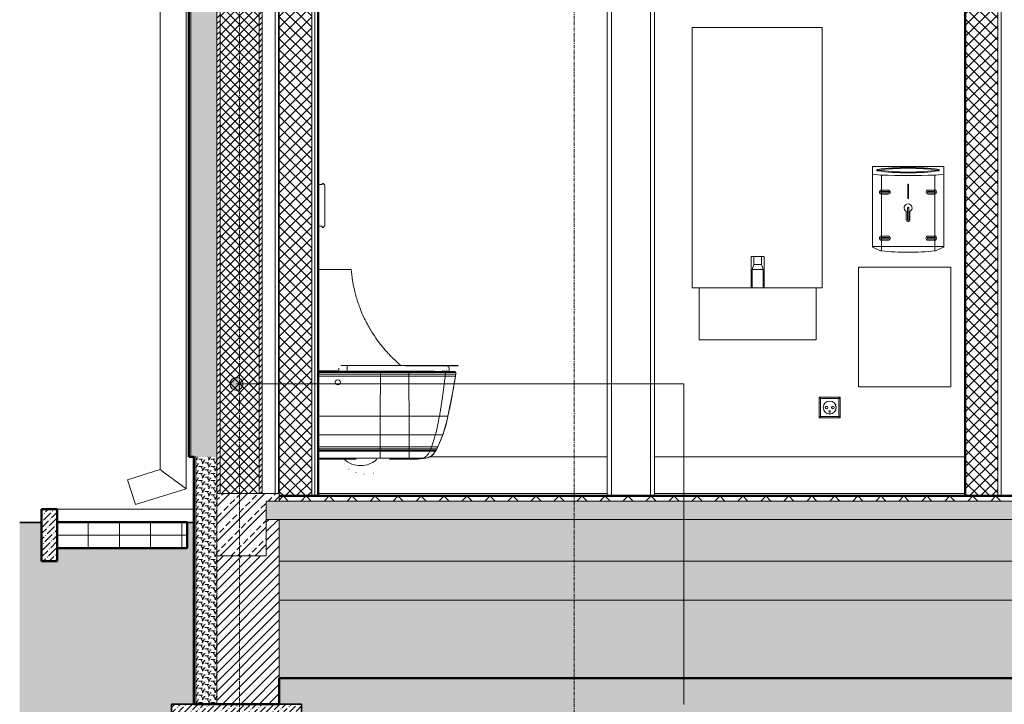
# Model space of a CAD drawing. Header units: millimetres. Extents: x -37728 to 44100, y 631619 to 691915.
# Tile 168 of 256: x -35843 to -32057, y 684327 to 686958. Entities that reach past the tile are written whole.
import ezdxf

# ---------------------------------------------------------------- set-up
doc = ezdxf.new("R2010")
doc.units = ezdxf.units.MM
doc.linetypes.add('Linia siatki', pattern=[2.2225, 1.27, -0.3175, 0.3175, -0.3175])
doc.layers.add('_XREF', color=7, linetype='Continuous')
for name, color, linetype, lineweight in [('A-ANNO-IDEN', 252, 'Continuous', 5), ('A-DOOR', 252, 'Continuous', 5), ('A-FLOR', 252, 'Continuous', 5), ('A-FLOR-MCUT', 252, 'Continuous', 5), ('A-FLOR-PATT', 252, 'Continuous', 5), ('A-GENM', 252, 'Continuous', 5), ('A-WALL', 252, 'Continuous', 35), ('A-WALL-PATT', 252, 'Continuous', 35), ('C-TOPO', 252, 'Continuous', 5), ('E-ELEC-FIXT', 252, 'Continuous', 5), ('I-FURN', 252, 'Continuous', 5), ('P-PIPE', 252, 'Continuous', 5), ('P-SANR-FIXT', 252, 'Continuous', 5), ('S-FNDN', 252, 'Continuous', 5), ('S-GRID', 252, 'Continuous', 5)]:
    doc.layers.add(name, color=color, linetype=linetype, lineweight=lineweight)
pattern_1 = [(0, (-605.9514, 3277.6592), (2.381, 1.375), [1.587, -3.175]), (120, (-605.9514, 3277.6592), (-2.381285, 1.3745065), [1.588, -3.175]), (60, (-605.9514, 3277.6592), (-0.000285, 2.7495065), [0, -3.175, 1.587, 0])]
pattern_2 = [(45, (-605.9514, 3277.6592), (-1.06066, 1.06066), [])]
pattern_3 = [(45, (-605.9514, 3277.6592), (-1.767767, 1.767767), []), (135, (-605.9514, 3277.6592), (-1.767767, -1.767767), [])]
pattern_4 = [(45, (-605.9514, 3277.6592), (0.841457, 3.0872282), [3.969, -0.79375, 0.16764, -0.62611])]
pattern_5 = [(45, (-605.9514, 3277.6592), (-2.12132, 2.12132), []), (135, (-605.9514, 3277.6592), (-2.12132, -2.12132), [])]

# ---------------------------------------------------------------- blocks, each defined once
blk = doc.blocks.new('Gniazdko - pojedyncze - Pojedyncza-8825553-Przekrój')
at = {"layer": 'E-ELEC-FIXT', "color": 252}
for p, q in [((65750.53, 48), (65758.53, 48)), ((65750.53, 48), (65751.03, 47.5)), ((65750.53, 40), (65750.53, 48)), ((65758.03, 47.5), (65751.03, 47.5)), ((65751.03, 47.5), (65751.03, 40.5)), ((65758.03, 47.5), (65758.53, 48)), ((65758.03, 40.5), (65758.03, 47.5)), ((65758.53, 48), (65758.53, 40)), ((65750.53, 40), (65751.03, 40.5)), ((65758.53, 40), (65750.53, 40)), ((65751.03, 40.5), (65758.03, 40.5)), ((65758.53, 40), (65758.03, 40.5))]:
    blk.add_line(p, q, dxfattribs=at)
for centre, radius in [((65754.53, 44), 2.5), ((65754.53, 44), 2.48), ((65753.35, 44), 0.5), ((65753.35, 44), 0.473), ((65754.53, 42.47), 0.291), ((65755.76, 44), 0.5), ((65755.76, 44), 0.473)]:
    blk.add_circle(centre, radius, dxfattribs=at)
blk = doc.blocks.new('Drz Drzwi pełne x1 ___regulowane - Dd - W - łazienkowe - 87_6 x 203_7 _80 x 200_-9243152-Przekrój')
at = {"layer": 'A-DOOR', "color": 252}
for p, q in [((65669.01, 219.7), (65669.01, 10)), ((65670.61, 219.7), (65669.01, 219.7)), ((65670.61, 10), (65670.61, 219.7)), ((65685.61, 219.7), (65685.61, 10)), ((65687.21, 219.7), (65685.61, 219.7)), ((65687.21, 10), (65687.21, 219.7)), ((65685.61, 212.2), (65670.61, 212.2)), ((65669.01, 10), (65670.61, 10)), ((65685.61, 10), (65687.21, 10))]:
    blk.add_line(p, q, dxfattribs=at)
blk = doc.blocks.new('ARu Rura spustowa okrągła ___FK_04_0 - Na ziemię _φ10_-9230879-Przekrój')
at = {"layer": 'P-PIPE', "color": 252}
for p, q in [((65467.76, 316.69), (65467.76, 274.6)), ((65468.67, 316.69), (65467.76, 316.69)), ((65477.76, 316.69), (65468.87, 316.69)), ((65477.76, 316.13), (65477.76, 316.69)), ((65477.76, 278.75), (65477.76, 315.68)), ((65503.06, 253.45), (65477.76, 278.75)), ((65467.76, 274.6), (65497.06, 245.31)), ((65497.06, 245.31), (65497.06, 20.14)), ((65507.06, 231.32), (65507.06, 234.07)), ((65507.06, 12.79), (65507.06, 220.25)), ((65497.06, 20.14), (65484.57, 16.24)), ((65484.57, 16.24), (65487.55, 6.69)), ((65487.55, 6.69), (65507.06, 12.79))]:
    blk.add_line(p, q, dxfattribs=at)
for points, knots in [([(65467.76, 274.6), (65467.76, 274.61), (65467.88, 274.65), (65468.38, 274.86), (65469.19, 275.19), (65470.06, 275.56), (65470.84, 275.88), (65471.47, 276.14), (65472.11, 276.4), (65472.76, 276.68), (65473.42, 276.95), (65474.06, 277.21), (65474.68, 277.47), (65475.47, 277.8), (65476.34, 278.16), (65477.14, 278.49), (65477.65, 278.7), (65477.76, 278.75), (65477.76, 278.75)], [0, 0, 0, 0, 0.083333, 0.166667, 0.25, 0.333333, 0.375, 0.416667, 0.458333, 0.5, 0.541667, 0.583333, 0.625, 0.666667, 0.75, 0.833333, 0.916667, 1, 1, 1, 1]), ([(65497.06, 245.31), (65497.06, 245.31), (65497.18, 245.35), (65497.68, 245.56), (65498.49, 245.9), (65499.36, 246.26), (65500.14, 246.58), (65500.76, 246.84), (65501.41, 247.11), (65502.06, 247.38), (65502.62, 247.61), (65502.95, 247.74), (65503.07, 247.79)], [0, 0, 0, 0, 0.0833333, 0.1666667, 0.25, 0.3333333, 0.375, 0.4166667, 0.4583333, 0.5, 0.5416667, 0.5643951, 0.5643951, 0.5643951, 0.5643951]), ([(65497.06, 20.14), (65497.06, 20.14), (65497.18, 20.06), (65497.6, 19.75), (65498.08, 19.39), (65498.52, 19.07), (65499.01, 18.71), (65499.56, 18.31), (65500.14, 17.88), (65500.76, 17.42), (65501.41, 16.95), (65501.95, 16.55), (65502.39, 16.23), (65502.82, 15.91), (65503.25, 15.59), (65503.67, 15.29), (65504.08, 14.98), (65504.57, 14.62), (65505.11, 14.22), (65505.61, 13.86), (65506.04, 13.54), (65506.53, 13.18), (65506.95, 12.87), (65507.06, 12.79), (65507.06, 12.79)], [0, 0, 0, 0, 0.083333, 0.166667, 0.208333, 0.25, 0.291667, 0.333333, 0.375, 0.416667, 0.458333, 0.5, 0.520833, 0.541667, 0.583333, 0.604167, 0.625, 0.666667, 0.708333, 0.75, 0.791667, 0.833333, 0.916667, 1, 1, 1, 1])]:
    blk.add_open_spline(points, degree=3, knots=knots, dxfattribs=at)
blk = doc.blocks.new('Mediclinics_Steel paper towel CZ folds dispenser_DT2106x - DT2106C-9027484-Przekrój')
at = {"layer": 'A-GENM', "color": 252}
for p, q in [((65770.93, 105.76), (65770.93, 136.53)), ((65771.01, 136.69), (65798.36, 136.69)), ((65798.43, 105.76), (65798.43, 136.53)), ((65774.08, 133.35), (65771.05, 133.72)), ((65772.67, 135.1), (65772.67, 135.39)), ((65774.4, 133.32), (65774.4, 104.21)), ((65794.97, 133.32), (65794.97, 104.21)), ((65798.32, 133.72), (65795.28, 133.35)), ((65796.67, 135.1), (65796.67, 135.39)), ((65784.53, 124.48), (65784.53, 129.68)), ((65784.83, 129.68), (65784.83, 124.48)), ((65774.43, 127.57), (65777.03, 127.57)), ((65777.03, 127.04), (65774.43, 127.04)), ((65774.43, 126.54), (65777.03, 126.54)), ((65777.03, 126.01), (65774.43, 126.01)), ((65792.33, 127.57), (65794.93, 127.57)), ((65794.93, 127.04), (65792.33, 127.04)), ((65792.33, 126.54), (65794.93, 126.54)), ((65794.93, 126.01), (65792.33, 126.01)), ((65783.98, 116.13), (65783.98, 119.38)), ((65784.43, 120.73), (65784.43, 116.13)), ((65784.93, 116.13), (65784.93, 120.73)), ((65785.38, 119.38), (65785.38, 116.13)), ((65774.43, 109.87), (65777.03, 109.87)), ((65792.33, 109.87), (65794.93, 109.87)), ((65777.03, 109.34), (65774.43, 109.34)), ((65774.43, 108.84), (65777.03, 108.84)), ((65777.03, 108.31), (65774.43, 108.31)), ((65794.93, 109.34), (65792.33, 109.34)), ((65792.33, 108.84), (65794.93, 108.84)), ((65794.93, 108.31), (65792.33, 108.31)), ((65798.43, 105.86), (65770.93, 105.86)), ((65774.1, 104.29), (65771.04, 105.61)), ((65795.27, 104.29), (65798.33, 105.61))]:
    blk.add_line(p, q, dxfattribs=at)
for centre, radius, start, end in [((65771.13, 136.53), 0.193, 126.3422, 180), ((65798.24, 136.53), 0.193, 0, 53.6578), ((65784.68, 129.68), 0.15, 0, 180), ((65774.43, 126.79), 0.78, 90, 270), ((65774.43, 126.79), 0.25, 90, 270), ((65777.03, 126.79), 0.78, 270, 90), ((65777.03, 126.79), 0.25, 270, 90), ((65792.33, 126.79), 0.78, 90, 270), ((65792.33, 126.79), 0.25, 90, 270), ((65794.93, 126.79), 0.78, 270, 90), ((65794.93, 126.79), 0.25, 270, 90), ((65784.68, 120.73), 1.52, 297.4211, 242.5789), ((65784.68, 124.48), 0.15, 180, 0), ((65784.68, 120.73), 0.25, 0, 180), ((65784.68, 116.13), 0.7, 180, 0), ((65784.68, 116.13), 0.25, 180, 0), ((65774.43, 109.09), 0.78, 90, 270), ((65777.03, 109.09), 0.78, 270, 90), ((65792.33, 109.09), 0.78, 90, 270), ((65794.93, 109.09), 0.78, 270, 90), ((65774.43, 109.09), 0.25, 90, 270), ((65777.03, 109.09), 0.25, 270, 90), ((65792.33, 109.09), 0.25, 90, 270), ((65794.93, 109.09), 0.25, 270, 90), ((65771.11, 105.77), 0.18, 184.3506, 246.7069), ((65774.5, 105.21), 1, 246.249, 264.0756), ((65784.63, 202.83), 99.14, 264.0756, 270.0317), ((65784.74, 202.83), 99.14, 269.9683, 275.9242), ((65784.74, 202.83), 99.14, 269.9683, 275.9162), ((65794.87, 105.21), 1, 275.053, 293.751), ((65798.26, 105.77), 0.18, 293.2931, 355.6494)]:
    blk.add_arc(centre, radius, start, end, dxfattribs=at)
for centre, major_axis, start_param, end_param in [((65784.06, 130.5), (22.31, 0), 1.543125, 2.093468), ((65785.29, 130.5), (22.31, 0), 1.048125, 1.598468), ((65771.14, 133.76), (0.208, 0), 3.141592, 4.262019), ((65773.17, 135.39), (0.5, 0), 2.108357, 4.174828), ((65773.17, 135.1), (0.5, 0), 3.141593, 4.174828), ((65784.06, 140.28), (22.31, 0), 4.189717, 4.740061), ((65784.06, 139.99), (22.31, 0), 4.189717, 4.740061), ((65784.06, 130.21), (22.23, 0), 1.543025, 2.079309), ((65774.5, 133.57), (0.973, 0), 4.270391, 4.611062), ((65784.69, 165.11), (123.26, 0), 4.628821, 4.795707), ((65785.29, 130.21), (22.23, 0), 1.062295, 1.598567), ((65785.29, 140.28), (22.31, 0), 4.684717, 5.235061), ((65785.29, 139.99), (22.31, 0), 4.684717, 5.235061), ((65794.87, 133.57), (0.973, 0), 4.795707, 5.152229), ((65796.17, 135.39), (0.5, 0), 5.24995, 7.316421), ((65796.17, 135.1), (0.5, 0), 5.24995, 6.283185), ((65798.23, 133.76), (-0.208, 0), 2.044867, 3.150243)]:
    blk.add_ellipse(centre, major_axis=major_axis, ratio=0.258819, start_param=start_param, end_param=end_param, dxfattribs=at)
blk = doc.blocks.new('PRD_AR_WstBns_RodanWasteBin_RODX605_605S_607 - RODX605-8269103-Przekrój')
at = {"layer": 'I-FURN', "color": 252}
for p, q in [((65765.64, 97.77), (65765.64, 52)), ((65800.91, 98), (65765.86, 98)), ((65801.14, 52), (65801.14, 97.77)), ((65765.64, 52), (65765.86, 52)), ((65765.86, 52), (65800.91, 52)), ((65800.91, 52), (65801.14, 52))]:
    blk.add_line(p, q, dxfattribs=at)
for points in [[(65765.64, 97.77), (65765.64, 97.79), (65765.64, 97.82), (65765.65, 97.86), (65765.67, 97.89), (65765.69, 97.92), (65765.7, 97.93)], [(65765.7, 97.93), (65765.72, 97.92), (65765.74, 97.89), (65765.78, 97.86), (65765.82, 97.82), (65765.84, 97.79), (65765.86, 97.77)], [(65800.91, 97.77), (65800.93, 97.79), (65800.96, 97.82), (65801, 97.86), (65801.03, 97.89), (65801.06, 97.92), (65801.07, 97.93)], [(65801.07, 97.93), (65801.09, 97.92), (65801.11, 97.89), (65801.12, 97.86), (65801.13, 97.82), (65801.14, 97.79), (65801.14, 97.77)]]:
    blk.add_open_spline(points, degree=3, knots=[0, 0, 0, 0, 0.333333, 0.5, 0.666667, 1, 1, 1, 1], dxfattribs=at)
for points in [[(65765.86, 98), (65765.84, 98), (65765.8, 97.99), (65765.75, 97.97), (65765.72, 97.95), (65765.7, 97.93)], [(65801.07, 97.93), (65801.06, 97.95), (65801.03, 97.97), (65800.97, 97.99), (65800.93, 98), (65800.91, 98)]]:
    blk.add_open_spline(points, degree=3, dxfattribs=at)
blk = doc.blocks.new('OHy Szereg Ustęp ___FK_04_0 - Ustęp-9271751-Przekrój')
at = {"layer": 'P-SANR-FIXT', "color": 252}
for p, q in [((65559.36, 129.66), (65557.86, 129.66)), ((65559.36, 130.16), (65559.36, 129.66)), ((65560.36, 114.16), (65560.36, 129.16)), ((65557.86, 113.66), (65559.36, 113.66)), ((65559.36, 113.66), (65559.36, 113.16)), ((65560.38, 116.77), (65560.36, 116.77)), ((65560.36, 114.37), (65560.38, 114.37)), ((65560.38, 114.37), (65560.38, 116.77)), ((65560.38, 114.37), (65560.38, 116.77)), ((65557.86, 58.16), (65565.81, 58.16)), ((65581.75, 57.91), (65557.86, 57.91)), ((65557.86, 57.4), (65581.75, 57.4)), ((65557.86, 56.86), (65581.75, 56.86)), ((65565.81, 59.12), (65565.81, 57.95)), ((65569.04, 57.95), (65566.3, 57.95)), ((65566.63, 60.1), (65566.63, 60.05)), ((65566.71, 60.1), (65566.63, 60.1)), ((65569.09, 60.1), (65566.63, 60.1)), ((65566.63, 60.05), (65566.71, 60.07)), ((65569.04, 57.95), (65569.04, 59.12)), ((65569.04, 57.95), (65590.12, 57.95)), ((65569.09, 60.1), (65594.55, 60.1)), ((65590.12, 60.1), (65569.09, 60.1)), ((65592.75, 57.91), (65581.75, 57.91)), ((65581.75, 56.86), (65581.75, 57.4)), ((65581.75, 57.4), (65592.75, 57.4)), ((65581.75, 56.02), (65581.75, 56.86)), ((65581.75, 56.86), (65592.75, 56.86)), ((65602.4, 57.95), (65590.12, 57.95)), ((65594.55, 60), (65591.38, 60)), ((65592.75, 57.91), (65606.33, 57.91)), ((65606.78, 57.4), (65592.75, 57.4)), ((65592.75, 56.86), (65592.75, 57.4)), ((65606.78, 56.86), (65592.75, 56.86)), ((65611.61, 60.1), (65594.55, 60.1)), ((65594.55, 60), (65611.61, 60)), ((65610.15, 57.91), (65605.47, 58.07)), ((65606.33, 57.91), (65610.15, 57.91)), ((65610.73, 57.4), (65606.78, 57.4)), ((65606.78, 56.86), (65606.78, 57.4)), ((65610.73, 56.86), (65606.78, 56.86)), ((65607.08, 60.1), (65607.18, 60.1)), ((65607.43, 59.95), (65607.52, 59.85)), ((65608.16, 57.96), (65608.16, 59.12)), ((65610.6, 56.02), (65610.73, 56.86)), ((65610.73, 56.86), (65610.73, 57.4)), ((65610.73, 56.86), (65610.73, 57.4)), ((65611.61, 60), (65611.61, 60.1)), ((65557.86, 56.02), (65581.75, 56.02)), ((65564.37, 54.02), (65564.37, 53.71)), ((65566.37, 53.71), (65566.37, 54.02)), ((65581.75, 56.02), (65592.75, 56.02)), ((65606.68, 56.02), (65592.75, 56.02)), ((65610.6, 56.02), (65606.68, 56.02)), ((65557.86, 40.66), (65581.74, 40.66)), ((65581.74, 38.81), (65581.74, 40.66)), ((65581.74, 40.66), (65592.78, 40.66)), ((65604.46, 40.66), (65592.78, 40.66)), ((65607.74, 40.66), (65604.46, 40.66)), ((65607.33, 38.81), (65605.75, 33.57)), ((65607.33, 38.81), (65607.74, 40.66)), ((65557.86, 33.57), (65581.73, 33.57)), ((65581.73, 33.57), (65592.8, 33.57)), ((65602.92, 33.57), (65592.8, 33.57)), ((65605.75, 33.57), (65602.92, 33.57)), ((65605.75, 33.57), (65603.83, 28.92)), ((65557.86, 28.92), (65581.73, 28.92)), ((65557.86, 28.17), (65581.73, 28.17)), ((65557.86, 27.57), (65581.72, 27.57)), ((65557.86, 27.21), (65581.72, 27.21)), ((65581.72, 27.57), (65581.73, 28.17)), ((65581.72, 27.21), (65581.72, 27.57)), ((65581.72, 27.57), (65592.83, 27.57)), ((65581.72, 27.21), (65592.83, 27.21)), ((65581.73, 28.92), (65592.82, 28.92)), ((65581.73, 28.17), (65581.73, 28.92)), ((65581.73, 28.17), (65592.82, 28.17)), ((65601.42, 28.92), (65592.82, 28.92)), ((65601.13, 28.17), (65592.82, 28.17)), ((65600.9, 27.57), (65592.83, 27.57)), ((65600.73, 27.21), (65592.83, 27.21)), ((65602.94, 27.21), (65600.73, 27.21)), ((65603.15, 27.57), (65600.9, 27.57)), ((65603.45, 28.17), (65601.13, 28.17)), ((65603.82, 28.92), (65601.42, 28.92)), ((65602.94, 27.21), (65603.15, 27.57)), ((65603.15, 27.57), (65603.45, 28.17)), ((65603.45, 28.17), (65603.83, 28.92)), ((65557.86, 24.49), (65581.71, 24.49)), ((65572.45, 24.16), (65557.86, 24.16)), ((65572.45, 24.16), (65557.86, 24.16)), ((65581.71, 24.49), (65592.89, 24.49)), ((65592.96, 24.16), (65585.22, 24.16)), ((65592.96, 24.16), (65585.22, 24.16)), ((65597.83, 24.49), (65592.89, 24.49)), ((65592.96, 24.16), (65594.33, 24.16)), ((65592.96, 24.16), (65594.33, 24.16)), ((65594.33, 24.16), (65595.4, 24.16)), ((65594.33, 24.16), (65595.4, 24.16)), ((65595.4, 24.16), (65596.08, 24.16)), ((65595.4, 24.16), (65595.91, 24.16)), ((65595.91, 24.16), (65596.08, 24.16)), ((65599.2, 24.49), (65596.08, 24.16)), ((65599.2, 24.49), (65596.08, 24.16)), ((65599.2, 24.49), (65597.83, 24.49)), ((65600.18, 24.76), (65599.2, 24.49))]:
    blk.add_line(p, q, dxfattribs=at)
at = {"layer": 'P-SANR-FIXT', "color": 252, "flags": 128}
for points in [[(65569.09, 60.1), (65567.76, 60.1), (65566.93, 60.1), (65566.86, 60.1)], [(65592.52, 60.1), (65590.63, 60.1), (65590.12, 60.1)], [(65592.75, 56.02), (65592.75, 56.44), (65592.75, 56.86)], [(65606.68, 56.02), (65606.73, 56.44), (65606.78, 56.86)], [(65607.39, 60), (65607.96, 59.71), (65608.16, 59.12)], [(65610.15, 57.91), (65610.38, 57.81), (65610.54, 57.7), (65610.65, 57.57), (65610.72, 57.42), (65610.73, 57.4)], [(65610.6, 56.02), (65610.66, 56.44), (65610.73, 56.85)], [(65610.6, 56.02), (65609.53, 49.54), (65607.74, 40.66)], [(65592.78, 38.81), (65592.78, 39.73), (65592.78, 40.66)], [(65604.14, 38.81), (65604.3, 39.73), (65604.46, 40.66)], [(65607.33, 38.81), (65607.53, 39.73), (65607.74, 40.66)], [(65592.82, 28.17), (65592.82, 28.54), (65592.82, 28.92)], [(65592.83, 27.57), (65592.83, 27.87), (65592.82, 28.17)], [(65592.83, 27.21), (65592.83, 27.39), (65592.83, 27.57)], [(65602.94, 27.21), (65601.63, 25.6), (65599.8, 24.63), (65599.2, 24.49)], [(65600.73, 27.21), (65600.81, 27.39), (65600.9, 27.57)], [(65600.9, 27.57), (65601.01, 27.87), (65601.13, 28.17)], [(65601.13, 28.17), (65601.28, 28.54), (65601.42, 28.92)], [(65602.94, 27.21), (65603.04, 27.39), (65603.15, 27.57)], [(65603.15, 27.57), (65603.3, 27.87), (65603.45, 28.17)], [(65603.45, 28.17), (65603.64, 28.54), (65603.82, 28.92)]]:
    blk.add_lwpolyline(points, dxfattribs=at)
at = {"layer": 'P-SANR-FIXT', "color": 252}
for centre, start, end in [((65559.36, 129.16), 0, 90), ((65559.36, 114.16), 270, 0)]:
    blk.add_arc(centre, 1, start, end, dxfattribs=at)
for start_param, end_param in [(0, 3.141593), (3.141593, 6.283185)]:
    blk.add_ellipse((65565.37, 53.71), major_axis=(1, 0), ratio=0.984808, start_param=start_param, end_param=end_param, dxfattribs=at)
for points, knots in [([(65569.04, 59.12), (65569.04, 59.23), (65569.04, 59.45), (65569.05, 59.78), (65569.06, 59.99), (65569.07, 60.06), (65569.08, 60.08)], [-1, -1, -1, -1, -0.7857143, -0.5714286, -0.2857143, -0.1428571, -0.1428571, -0.1428571, -0.1428571]), ([(65581.75, 57.4), (65581.75, 57.49), (65581.75, 57.64), (65581.75, 57.81), (65581.75, 57.88), (65581.75, 57.91)], [0, 0, 0, 0, 0.285714, 0.571429, 1, 1, 1, 1]), ([(65581.74, 40.66), (65581.74, 41.3), (65581.74, 42.79), (65581.74, 46.33), (65581.75, 50.3), (65581.75, 53.86), (65581.75, 55.37), (65581.75, 56.02)], [0, 0, 0, 0, 0.166667, 0.333333, 0.666667, 0.833333, 1, 1, 1, 1]), ([(65592.78, 40.66), (65592.78, 41.02), (65592.77, 41.79), (65592.77, 43.05), (65592.77, 44.17), (65592.77, 45.07), (65592.77, 45.75), (65592.77, 46.43), (65592.76, 47.29), (65592.76, 48.34), (65592.76, 49.39), (65592.76, 50.26), (65592.76, 50.93), (65592.76, 51.61), (65592.76, 52.51), (65592.75, 53.62), (65592.75, 54.89), (65592.75, 55.66), (65592.75, 56.02)], [-1, -1, -1, -1, -0.916667, -0.833333, -0.75, -0.708333, -0.666667, -0.625, -0.583333, -0.5, -0.416667, -0.375, -0.333333, -0.291667, -0.25, -0.166667, -0.083333, 0, 0, 0, 0]), ([(65604.46, 40.66), (65604.53, 41.02), (65604.66, 41.79), (65604.87, 43.05), (65605.05, 44.17), (65605.19, 45.07), (65605.3, 45.75), (65605.4, 46.43), (65605.53, 47.29), (65605.68, 48.34), (65605.83, 49.39), (65605.95, 50.26), (65606.04, 50.93), (65606.13, 51.61), (65606.25, 52.51), (65606.4, 53.62), (65606.55, 54.89), (65606.64, 55.66), (65606.68, 56.02)], [-1, -1, -1, -1, -0.916667, -0.833333, -0.75, -0.708333, -0.666667, -0.625, -0.583333, -0.5, -0.416667, -0.375, -0.333333, -0.291667, -0.25, -0.166667, -0.083333, 0, 0, 0, 0]), ([(65607.74, 40.66), (65607.82, 41.02), (65608, 41.79), (65608.27, 43.05), (65608.5, 44.17), (65608.68, 45.07), (65608.81, 45.75), (65608.94, 46.43), (65609.11, 47.29), (65609.31, 48.34), (65609.5, 49.39), (65609.65, 50.26), (65609.77, 50.93), (65609.89, 51.61), (65610.05, 52.51), (65610.23, 53.62), (65610.43, 54.89), (65610.55, 55.66), (65610.6, 56.02)], [-1, -1, -1, -1, -0.916667, -0.833333, -0.75, -0.708333, -0.666667, -0.625, -0.583333, -0.5, -0.416667, -0.375, -0.333333, -0.291667, -0.25, -0.166667, -0.083333, 0, 0, 0, 0]), ([(65580.46, 24.17), (65579.74, 23.51), (65578.06, 22.4), (65574.96, 21.5), (65571.54, 21.77), (65569.18, 22.99), (65568.13, 23.92), (65567.93, 24.12)], [0.2299944, 0.2299944, 0.2299944, 0.2299944, 0.3333333, 0.4444444, 0.5833333, 0.7222222, 0.7576721, 0.7576721, 0.7576721, 0.7576721]), ([(65579.14, 18.74), (65579.11, 18.73), (65579.07, 18.72), (65579.02, 18.71), (65579, 18.71)], [0.361870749, 0.361870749, 0.361870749, 0.361870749, 0.363636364, 0.365477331, 0.365477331, 0.365477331, 0.365477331])]:
    blk.add_open_spline(points, degree=3, knots=knots, dxfattribs=at)
for points in [[(65592.75, 57.4), (65592.75, 57.47), (65592.75, 57.59), (65592.75, 57.74), (65592.75, 57.84), (65592.75, 57.89), (65592.75, 57.91)], [(65606.78, 57.4), (65606.77, 57.47), (65606.72, 57.59), (65606.62, 57.74), (65606.48, 57.84), (65606.38, 57.89), (65606.33, 57.91)], [(65610.73, 57.4), (65610.71, 57.47), (65610.65, 57.59), (65610.51, 57.74), (65610.34, 57.84), (65610.21, 57.89), (65610.15, 57.91)], [(65581.73, 33.57), (65581.73, 34.42), (65581.74, 36.15), (65581.74, 37.91), (65581.74, 38.81)], [(65592.8, 33.57), (65592.79, 34.42), (65592.79, 36.15), (65592.78, 37.91), (65592.78, 38.81)], [(65602.92, 33.57), (65603.17, 34.42), (65603.63, 36.15), (65603.99, 37.91), (65604.14, 38.81)], [(65605.75, 33.57), (65606.07, 34.42), (65606.67, 36.15), (65607.13, 37.91), (65607.33, 38.81)], [(65581.73, 28.92), (65581.73, 29.67), (65581.73, 31.21), (65581.73, 32.78), (65581.73, 33.57)], [(65592.82, 28.92), (65592.81, 29.67), (65592.81, 31.21), (65592.8, 32.77), (65592.8, 33.57)], [(65601.42, 28.92), (65601.7, 29.67), (65602.24, 31.21), (65602.7, 32.78), (65602.92, 33.57)], [(65603.82, 28.92), (65604.19, 29.67), (65604.87, 31.21), (65605.47, 32.78), (65605.75, 33.57)], [(65581.71, 24.49), (65581.71, 24.56), (65581.71, 24.79), (65581.72, 25.38), (65581.72, 26.19), (65581.72, 26.85), (65581.72, 27.21)], [(65592.89, 24.49), (65592.88, 24.56), (65592.87, 24.79), (65592.85, 25.38), (65592.84, 26.19), (65592.83, 26.85), (65592.83, 27.21)], [(65597.83, 24.49), (65598.14, 24.56), (65598.73, 24.79), (65599.55, 25.38), (65600.24, 26.19), (65600.59, 26.85), (65600.73, 27.21)], [(65599.2, 24.49), (65599.99, 24.63), (65601.49, 25.27), (65602.56, 26.5), (65602.94, 27.21)], [(65592.96, 24.16), (65592.95, 24.17), (65592.92, 24.22), (65592.9, 24.38), (65592.89, 24.49)], [(65595.4, 24.16), (65595.81, 24.17), (65596.63, 24.23), (65597.44, 24.39), (65597.83, 24.49)], [(65596.08, 24.16), (65596.14, 24.16), (65596.21, 24.17), (65596.27, 24.17)], [(65569.74, 20.27), (65569.72, 20.28), (65569.7, 20.3), (65569.69, 20.31)], [(65572.43, 18.97), (65572.39, 18.99), (65572.35, 19), (65572.31, 19.01)], [(65575.55, 18.4), (65575.52, 18.4), (65575.48, 18.4), (65575.45, 18.41)]]:
    blk.add_open_spline(points, degree=3, dxfattribs=at)
blk = doc.blocks.new('ZZZ OHy Pisuar ___FK_04_0 - przykład-5707103-Przekrój')
at = {"layer": 'P-SANR-FIXT', "color": 252}
blk.add_line((65570.57, 97), (65557.86, 97), dxfattribs=at)
for points in [[(65571.36, 91.2), (65571.26, 91.75), (65571.07, 92.8), (65570.87, 94.21), (65570.72, 95.39), (65570.63, 96.3), (65570.58, 96.87), (65570.57, 97), (65570.57, 97)], [(65582.67, 67.19), (65582.81, 67.02), (65582.95, 66.86), (65583.09, 66.69)], [(65583.09, 66.69), (65582.95, 66.86), (65582.81, 67.02), (65582.67, 67.19)]]:
    blk.add_open_spline(points, degree=3, dxfattribs=at)
for points, knots in [([(65582.83, 67), (65582.45, 67.46), (65581.69, 68.4), (65580.18, 70.41), (65578.13, 73.47), (65575.79, 77.71), (65573.75, 82.44), (65572.51, 86.3), (65571.77, 89.2), (65571.49, 90.55), (65571.36, 91.2)], [-1, -1, -1, -1, -0.931818, -0.863636, -0.727273, -0.545455, -0.363636, -0.181818, -0.090909, 0, 0, 0, 0]), ([(65589.65, 60.17), (65589.69, 60.14), (65589.69, 60.14), (65589.13, 60.6), (65587.89, 61.7), (65586.55, 62.97), (65585.41, 64.11), (65584.15, 65.46), (65583.28, 66.46), (65582.83, 67)], [-0.5294118, -0.5294118, -0.5294118, -0.5294118, -0.4705882, -0.3529412, -0.2352941, -0.1764706, -0.1176471, -0.0588235, 0, 0, 0, 0])]:
    blk.add_open_spline(points, degree=3, knots=knots, dxfattribs=at)
blk = doc.blocks.new('OHy Szereg Umywalka ___FK_04_0 - _45 x 30_-9272457-Przekrój')
at = {"layer": 'P-SANR-FIXT', "color": 252}
for p, q in [((65724.36, 90), (65724.36, 102)), ((65724.36, 102), (65725.41, 102)), ((65725.41, 99), (65724.71, 97)), ((65725.41, 102), (65725.41, 99)), ((65728.31, 102), (65725.41, 102)), ((65728.31, 99), (65725.41, 99)), ((65728.31, 99), (65728.31, 102)), ((65728.31, 102), (65729.36, 102)), ((65729.01, 97), (65728.31, 99)), ((65729.36, 102), (65729.36, 90)), ((65724.71, 97), (65724.71, 90)), ((65729.01, 97), (65724.71, 97)), ((65729.01, 90), (65729.01, 97)), ((65726.86, 90), (65704.36, 90)), ((65704.36, 70), (65704.36, 90)), ((65749.36, 90), (65726.86, 90)), ((65749.36, 90), (65749.36, 70)), ((65704.36, 70), (65726.86, 70)), ((65726.86, 70), (65749.36, 70))]:
    blk.add_line(p, q, dxfattribs=at)
blk = doc.blocks.new('MEBLE lustro łazienka wtopione - MEBLE lustro łazienka wtopione-8946309-Przekrój')
at = {"layer": 'I-FURN', "color": 252}
for p, q in [((65701.61, 190), (65751.61, 190)), ((65701.61, 90), (65701.61, 190)), ((65751.61, 90), (65751.61, 190)), ((65704.36, 90), (65701.61, 90)), ((65751.61, 90), (65749.36, 90))]:
    blk.add_line(p, q, dxfattribs=at)
blk = doc.blocks.new('A$C4e31ac75')
at = {"layer": 'A-ANNO-IDEN'}
h = blk.add_hatch(color=256, dxfattribs=at)
edge = h.paths.add_edge_path()
edge.add_arc((-1086.55, 3027.71), 2.5, 0, 360)
at = {"layer": 'A-FLOR-PATT', "lineweight": 5}
h = blk.add_hatch(dxfattribs=at)
h.set_pattern_fill('FP_12', color=256, style=0, pattern_type=2)
h.set_pattern_definition([(45, (-605.9514, 3277.659), (-4.41942, 4.41942), []), (135, (-605.9514, 3277.659), (-4.41942, -4.41942), [])])
h.paths.add_polyline_path([(-1070.15, 2982.66), (-634.75, 2982.66), (-634.75, 2984.66), (-1070.15, 2984.66)])
h.paths.add_polyline_path([(-534.21, 2982.66), (-315.75, 2982.66), (-315.75, 2984.66), (-327.14, 2984.66), (-327.14, 2984.51), (-331.69, 2984.56), (-331.71, 2984.66), (-365.69, 2984.66), (-365.69, 2984.51), (-370.24, 2984.51), (-370.27, 2984.66), (-622.25, 2984.66), (-622.25, 2982.66), (-597.78, 2982.66)])
h = blk.add_hatch(dxfattribs=at)
h.set_pattern_fill('FP_13', color=256, style=0, pattern_type=2)
h.set_pattern_definition(pattern_4)
h.paths.add_polyline_path([(-1075.1, 2975.66), (-309.75, 2975.66), (-309.75, 2982.66), (-1075.1, 2982.66), (-1075.1, 2980.46)])
h = blk.add_hatch(dxfattribs=at)
h.set_pattern_fill('FP_16', color=256, style=0, pattern_type=2)
h.set_pattern_definition([(0, (-605.951, 3277.659), (0, 12), []), (90, (-605.951, 3277.659), (-12, 7e-16), [])])
h.paths.add_polyline_path([(-279.92, 2964.66), (-231.75, 2964.66), (-231.75, 2974.66), (-280.95, 2974.66), (-280.95, 2964.66)])
h.paths.add_polyline_path([(-1138.15, 2964.66), (-1105.5, 2964.66), (-1105.5, 2974.66), (-1155.5, 2974.66), (-1155.5, 2964.66)])
h = blk.add_hatch(dxfattribs=at)
h.set_pattern_fill('FP_8', color=256, style=0, pattern_type=2)
h.set_pattern_definition(pattern_1)
h.paths.add_polyline_path([(-343.49, 2959.66), (-315.75, 2959.66), (-315.75, 2975.66), (-1070.15, 2975.66), (-1070.15, 2959.66), (-375.28, 2959.66)])
h = blk.add_hatch(dxfattribs=at)
h.set_pattern_fill('FP_13', color=256, style=0, pattern_type=2)
h.set_pattern_definition(pattern_4)
h.paths.add_polyline_path([(-1042.79, 2944.66), (-315.75, 2944.66), (-315.75, 2959.66), (-1070.15, 2959.66), (-1070.15, 2944.66)])
h = blk.add_hatch(dxfattribs=at)
h.set_pattern_fill('FP_11', color=256, style=0, pattern_type=2)
h.set_pattern_definition([(50, (-605.9514, 3277.659), (9.10909, -0.79658), [0.9525, -10.477]), (355, (-605.951, 3277.659), (-1.76211, 9.55293), [0.762, -8.382]), (100.451, (-605.192, 3277.593), (7.34759, 8.75607), [0.8095, -8.905]), (46.184, (-605.951, 3280.199), (13.55348, -2.10193), [1.429, -15.716]), (96.636, (-604.822, 3280.024), (11.86985, 12.37158), [1.214, -13.357]), (351.184, (-605.951, 3280.199), (11.87023, 12.3709), [1.143, -12.573]), (21, (-604.6814, 3279.564), (7.58081, -5.11288), [0.9525, -10.478]), (326, (-604.681, 3279.564), (3.09017, 9.20947), [0.762, -8.382]), (71.451, (-604.049, 3279.138), (10.67137, 4.09605), [0.8095, -8.905]), (37.5, (-605.9514, 3277.659), (0.154318, 4.227553), [0.16764, -8.113, 0.16764, -8.341, -8.414]), (37.5, (-605.9514, 3277.659), (0.154318, 4.227553), [-16.789, 0.16764, -8.246]), (7.5, (-605.9514, 3277.659), (3.340787, 5.008912), [0.16764, -4.684, 0.16764, -7.922, -3.207]), (7.5, (-605.9514, 3277.659), (3.340787, 5.008912), [-12.941, 0.16764, -3.039]), (327.5, (-608.7834, 3277.659), (6.77975, -0.286649), [0.16764, -3.007, 0.16764, -9.738, -13.144]), (327.5, (-608.7834, 3277.659), (6.77975, -0.286649), [-13.081, 0.16764, -12.977]), (317.5, (-610.0534, 3277.659), (7.40663, 1.2711), [0.16764, -3.96, 0.16764, -6.411, -9.335]), (317.5, (-610.0534, 3277.659), (7.40663, 1.2711), [-10.706, 0.16764, -9.167])])
h.paths.add_polyline_path([(-407.06, 2914.66), (-315.75, 2914.66), (-315.75, 2944.66), (-1070.15, 2944.66), (-1070.15, 2914.66), (-534.21, 2914.66)])
at = {"layer": 'A-WALL-PATT', "lineweight": 5}
h = blk.add_hatch(dxfattribs=at)
h.set_pattern_fill('FP_9', color=256, style=0, pattern_type=2)
h.set_pattern_definition(pattern_2)
h.paths.add_polyline_path([(-1076.65, 2999.66), (-1076.65, 3298), (-1077.9, 3297.28), (-1077.9, 2999.66)])
h = blk.add_hatch(dxfattribs=at)
h.set_pattern_fill('FP_10', color=256, style=0, pattern_type=2)
h.set_pattern_definition(pattern_3)
h.paths.add_polyline_path([(-1077.9, 2999.66), (-1077.9, 3297.28), (-1092.9, 3288.62), (-1092.9, 2999.66)])
h = blk.add_hatch(dxfattribs=at)
h.set_pattern_fill('FP_8', color=256, style=0, pattern_type=2)
h.set_pattern_definition(pattern_1)
h.paths.add_polyline_path([(-1102.15, 2999.66), (-1094.15, 2999.66), (-1094.15, 3287.89), (-1104.15, 3282.12), (-1104.15, 2999.66), (-1102.95, 2999.66)])
h = blk.add_hatch(dxfattribs=at)
h.set_pattern_fill('FP_9', color=256, style=0, pattern_type=2)
h.set_pattern_definition(pattern_2)
h.paths.add_polyline_path([(-1092.9, 2999.66), (-1092.9, 3288.62), (-1094.15, 3287.89), (-1094.15, 2999.66)])
h = blk.add_hatch(dxfattribs=at)
h.set_pattern_fill('FP_15', color=256, style=0, pattern_type=2)
h.set_pattern_definition(pattern_5)
h.paths.add_polyline_path([(-1057.65, 2984.66), (-1057.65, 3289.66), (-1070.15, 3289.66), (-1070.15, 2984.66), (-1058.68, 2984.66)])
h = blk.add_hatch(dxfattribs=at)
h.set_pattern_fill('FP_15', color=256, style=0, pattern_type=2)
h.set_pattern_definition(pattern_5)
h.paths.add_polyline_path([(-793.83, 2984.66), (-793.83, 3289.66), (-806.33, 3289.66), (-806.33, 2984.66)])
h = blk.add_hatch(dxfattribs=at)
h.set_pattern_fill('FP_8', color=256, style=0, pattern_type=2)
h.set_pattern_definition(pattern_1)
h.paths.add_polyline_path([(-1094.15, 2985.66), (-1094.15, 2999.66), (-1102.15, 2999.66), (-1102.15, 2985.66)])
h = blk.add_hatch(dxfattribs=at)
h.set_pattern_fill('FP_9', color=256, style=0, pattern_type=2)
h.set_pattern_definition(pattern_2)
h.paths.add_polyline_path([(-1094.15, 2985.66), (-1092.9, 2985.66), (-1092.9, 2999.66), (-1094.15, 2999.66)])
h = blk.add_hatch(dxfattribs=at)
h.set_pattern_fill('FP_10', color=256, style=0, pattern_type=2)
h.set_pattern_definition(pattern_3)
h.paths.add_polyline_path([(-1092.9, 2985.66), (-1077.9, 2985.66), (-1077.9, 2999.66), (-1092.9, 2999.66)])
h = blk.add_hatch(dxfattribs=at)
h.set_pattern_fill('FP_9', color=256, style=0, pattern_type=2)
h.set_pattern_definition(pattern_2)
h.paths.add_polyline_path([(-1077.9, 2985.66), (-1076.65, 2985.66), (-1076.65, 2999.66), (-1077.9, 2999.66)])
h = blk.add_hatch(dxfattribs=at)
h.set_pattern_fill('FP_8', color=256, style=0, pattern_type=2)
h.set_pattern_definition(pattern_1)
h.paths.add_polyline_path([(-1094.15, 2961.66), (-1094.15, 2985.66), (-1102.15, 2985.66), (-1102.15, 2961.66)])
h = blk.add_hatch(dxfattribs=at)
h.set_pattern_fill('FP_18', color=256, style=0, pattern_type=2)
h.set_pattern_definition([(45, (-605.9514, 3277.659), (-3.36795, 3.36795), []), (45, (-602.5844, 3277.659), (-3.367242, 3.367242), [2.381, -1.191])])
h.paths.add_polyline_path([(-1094.15, 2961.66), (-1075.1, 2961.66), (-1075.1, 2982.66), (-1070.15, 2982.66), (-1070.15, 2985.66), (-1094.15, 2985.66), (-1094.15, 2980.46)])
h = blk.add_hatch(dxfattribs=at)
h.set_pattern_fill('FP_13', color=256, style=0, pattern_type=2)
h.set_pattern_definition(pattern_4)
h.paths.add_polyline_path([(-1161.5, 2959.66), (-1155.5, 2959.66), (-1155.5, 2979.66), (-1161.5, 2979.66)])
h = blk.add_hatch(dxfattribs=at)
h.set_pattern_fill('FP_7', color=256, style=0, pattern_type=2)
h.set_pattern_definition([(45, (-605.9514, 3277.6592), (-1.767767, 1.767767), [])])
h.paths.add_polyline_path([(-1070.15, 2904.66), (-1070.15, 2975.66), (-1075.1, 2975.66), (-1075.1, 2961.66), (-1094.15, 2961.66), (-1094.15, 2904.66)])
h = blk.add_hatch(dxfattribs=at)
h.set_pattern_fill('FP_8', color=256, style=0, pattern_type=2)
h.set_pattern_definition(pattern_1)
h.paths.add_polyline_path([(-1102.15, 2904.66), (-1094.15, 2904.66), (-1094.15, 2961.66), (-1102.15, 2961.66), (-1102.15, 2954.93)])
at = {"layer": 'C-TOPO'}
blk.add_hatch(color=256, dxfattribs=at).paths.add_polyline_path([(-661.35, 2852.81), (-152.77, 2852.81), (-152.77, 2974.42), (-225.75, 2974.42), (-225.75, 2959.66), (-231.75, 2959.66), (-231.75, 2964.66), (-280.95, 2964.66), (-280.95, 2974.42), (-282.95, 2974.42), (-282.95, 2904.66), (-278.75, 2904.66), (-278.75, 2864.66), (-328.75, 2864.66), (-328.75, 2904.66), (-315.75, 2904.66), (-315.75, 2914.66), (-1070.15, 2914.66), (-1070.15, 2904.66), (-1061.55, 2904.66), (-1061.55, 2864.66), (-1111.55, 2864.66), (-1111.55, 2904.66), (-1102.95, 2904.66), (-1102.95, 2974.43), (-1105.5, 2974.43), (-1105.5, 2964.66), (-1155.5, 2964.66), (-1155.5, 2959.66), (-1161.5, 2959.66), (-1161.5, 2974.43), (-1169.93, 2974.43), (-1169.93, 2852.81), (-788.5, 2852.81)])
at = {"layer": 'S-FNDN'}
h = blk.add_hatch(dxfattribs=at)
h.set_pattern_fill('FP_13', color=256, style=0, pattern_type=2)
h.set_pattern_definition(pattern_4)
h.paths.add_polyline_path([(-1111.55, 2864.66), (-1061.55, 2864.66), (-1061.55, 2904.66), (-1111.55, 2904.66)])
at = {"layer": 'A-ANNO-IDEN'}
for p, q in [((-1086.55, 3027.71), (-914.56, 3027.71)), ((-914.56, 3027.71), (-914.56, 2904.53))]:
    blk.add_line(p, q, dxfattribs=at)
blk.add_circle((-1086.55, 3027.71), 2.5, dxfattribs=at)
at = {"layer": 'A-FLOR', "lineweight": 50}
for p, q in [((-634.75, 2984.66), (-1055.15, 2984.66)), ((-1105.5, 2974.66), (-1155.5, 2974.66)), ((-1105.5, 2964.66), (-1105.5, 2974.66)), ((-1155.5, 2964.66), (-1105.5, 2964.66)), ((-1070.15, 2914.66), (-315.75, 2914.66))]:
    blk.add_line(p, q, dxfattribs=at)
at = {"layer": 'A-FLOR'}
blk.add_line((-1105.5, 2974.66), (-1102.95, 2974.66), dxfattribs=at)
at = {"layer": 'A-FLOR-MCUT'}
for p, q in [((-1070.15, 2984.66), (-1070.15, 2982.66)), ((-1075.1, 2982.66), (-1075.1, 2975.66)), ((-315.75, 2982.66), (-1070.15, 2982.66)), ((-309.75, 2975.66), (-1075.1, 2975.66)), ((-1070.15, 2975.66), (-1070.15, 2914.66)), ((-315.75, 2959.66), (-1070.15, 2959.66)), ((-315.75, 2944.66), (-1070.15, 2944.66))]:
    blk.add_line(p, q, dxfattribs=at)
at = {"layer": 'A-WALL', "lineweight": 5}
for p, q in [((-1077.9, 3297.28), (-1077.9, 2985.66)), ((-1094.15, 2904.66), (-1094.15, 3287.89)), ((-1092.9, 3288.62), (-1092.9, 2985.66)), ((-1076.65, 3289.66), (-1076.65, 2985.66)), ((-1071.65, 3289.66), (-1071.65, 2985.66)), ((-1070.4, 3287.16), (-1070.4, 2985.66)), ((-1070.15, 2984.66), (-1070.15, 3287.16)), ((-1057.65, 3289.66), (-1057.65, 2984.66)), ((-1056.4, 3287.16), (-1056.4, 2984.66)), ((-793.83, 3289.66), (-793.83, 2984.66)), ((-792.58, 3287.16), (-792.58, 2984.66)), ((-1104.15, 3282.12), (-1104.15, 2999.66)), ((-1102.15, 2999.66), (-1102.95, 2999.66)), ((-1102.15, 2904.66), (-1102.15, 2999.66)), ((-1012.37, 2999.66), (-944, 2999.66)), ((-925.8, 2999.66), (-806.33, 2999.66)), ((-1094.15, 2985.66), (-1070.15, 2985.66)), ((-1055.15, 2985.66), (-944, 2985.66)), ((-925.8, 2985.66), (-806.33, 2985.66)), ((-1102.95, 2979.66), (-1155.5, 2979.66)), ((-1075.1, 2982.66), (-1070.15, 2982.66)), ((-1075.1, 2961.66), (-1075.1, 2975.66)), ((-1075.1, 2961.66), (-1094.15, 2961.66))]:
    blk.add_line(p, q, dxfattribs=at)
at = {"layer": 'A-WALL', "lineweight": 50}
for p, q in [((-1055.15, 2984.66), (-1055.15, 3284.66)), ((-806.33, 3284.66), (-806.33, 2984.66)), ((-1104.95, 3281.66), (-1104.95, 2999.66)), ((-1104.95, 2999.66), (-1102.95, 2999.66)), ((-1102.95, 2999.66), (-1102.95, 2904.66)), ((-1070.15, 2984.66), (-1055.15, 2984.66)), ((-1161.5, 2979.66), (-1161.5, 2959.66)), ((-1155.5, 2979.66), (-1161.5, 2979.66)), ((-1155.5, 2959.66), (-1155.5, 2979.66)), ((-1161.5, 2959.66), (-1155.5, 2959.66)), ((-1070.15, 2904.66), (-1070.15, 2914.66)), ((-1102.95, 2904.66), (-1070.15, 2904.66))]:
    blk.add_line(p, q, dxfattribs=at)
at = {"layer": 'C-TOPO', "lineweight": 35}
for p, q in [((-1161.5, 2974.43), (-1169.93, 2974.43)), ((-1102.95, 2974.43), (-1105.5, 2974.43))]:
    blk.add_line(p, q, dxfattribs=at)
at = {"layer": 'C-TOPO'}
for p, q in [((-1169.93, 2974.43), (-1161.5, 2974.43)), ((-1105.5, 2974.43), (-1102.95, 2974.43))]:
    blk.add_line(p, q, dxfattribs=at)
at = {"layer": 'S-FNDN', "lineweight": 35}
for p, q in [((-1061.55, 2904.66), (-1111.55, 2904.66)), ((-1111.55, 2904.66), (-1111.55, 2864.66)), ((-1061.55, 2864.66), (-1061.55, 2904.66))]:
    blk.add_line(p, q, dxfattribs=at)
at = {"layer": 'S-GRID', "linetype": 'Linia siatki'}
for p, q in [((-1085.4, 2696.79), (-1085.4, 3618.35)), ((-956.73, 2696.79), (-956.73, 3618.35))]:
    blk.add_line(p, q, dxfattribs=at)
at = {"layer": 'A-DOOR'}
blk.add_blockref('Drz Drzwi pełne x1 ___regulowane - Dd - W - łazienkowe - 87_6 x 203_7 _80 x 200_-9243152-Przekrój', (-66613.01, 2974.66), dxfattribs=at)
at = {"layer": 'E-ELEC-FIXT'}
blk.add_blockref('Gniazdko - pojedyncze - Pojedyncza-8825553-Przekrój', (-66613.01, 2974.66), dxfattribs=at)
at = {"layer": 'I-FURN'}
for name in ['MEBLE lustro łazienka wtopione - MEBLE lustro łazienka wtopione-8946309-Przekrój', 'PRD_AR_WstBns_RodanWasteBin_RODX605_605S_607 - RODX605-8269103-Przekrój']:
    blk.add_blockref(name, (-66613.01, 2974.66), dxfattribs=at)
at = {"layer": 'P-PIPE'}
blk.add_blockref('ARu Rura spustowa okrągła ___FK_04_0 - Na ziemię _φ10_-9230879-Przekrój', (-66613.01, 2974.66), dxfattribs=at)
at = {"layer": 'P-SANR-FIXT'}
for name in ['Mediclinics_Steel paper towel CZ folds dispenser_DT2106x - DT2106C-9027484-Przekrój', 'OHy Szereg Ustęp ___FK_04_0 - Ustęp-9271751-Przekrój', 'OHy Szereg Umywalka ___FK_04_0 - _45 x 30_-9272457-Przekrój', 'ZZZ OHy Pisuar ___FK_04_0 - przykład-5707103-Przekrój']:
    blk.add_blockref(name, (-66613.01, 2974.66), dxfattribs=at)

msp = doc.modelspace()

# ---------------------------------------------------------------- block references
at = {"layer": '_XREF', "xscale": 10, "yscale": 10, "zscale": 10}
msp.add_blockref('A$C4e31ac75', (-24143.6, 655281.1), dxfattribs=at)

doc.saveas('drawing.dxf')
